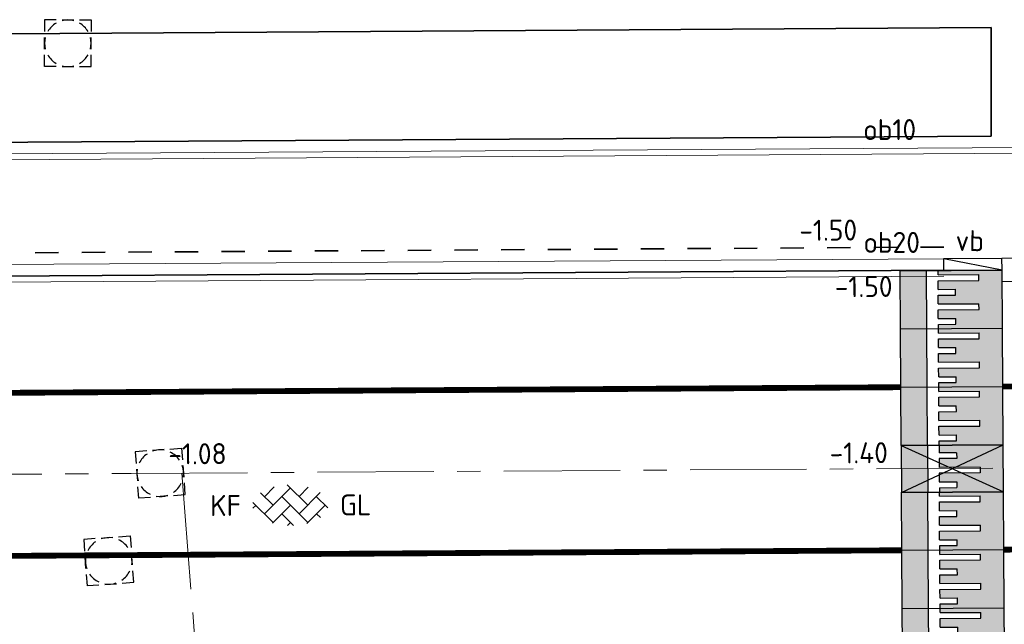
# Model space of a CAD drawing. Header units: metres. Extents: x 97990 to 98409, y 436026 to 436301.
# Tile 45 of 55: x 98265 to 98282, y 436276 to 436286. Entities that reach past the tile are written whole.
import ezdxf
from ezdxf.enums import TextEntityAlignment as Align

# ---------------------------------------------------------------- set-up
doc = ezdxf.new("R2010")
doc.units = ezdxf.units.M
for name, pattern in [('AM-AS-SO', [16, 10, -2, 2, -2]), ('VH-GELEIDEBAND-SO', [6, 2, -2, 0, -2]), ('VW-11_STREEP', [2, 1, -1]), ('ZZ-HIDDEN-SO', [4, 2, -2])]:
    doc.linetypes.add(name, pattern=pattern)
for name, color, linetype, lineweight in [('N-WE-AM-AS_WEG-G', 10, 'AM-AS-SO', 18), ('N-WE-GR-HAAG-G', 94, 'GR-HAAG1-SO', 35), ('N-WE-RI-OVERIG_RIOOLPUT-OPHOOGTEBRENGEN-S-200', 1, 'Continuous', 25), ('N-WE-VH-DREMPEL_PREFAB_ELEMENT-S', 30, 'Continuous', 25), ('N-WE-VH-FUNDERING_ZANDCEMENTSTABILISATIE-G', 7, 'ZZ-HIDDEN-SO', 35), ('N-WE-VH-KANTOPSLUITING-T18-200', 1, 'Continuous', 18), ('N-WE-VH-KANTOPSLUITING_ACHTERKANTBAND-G', 1, 'Continuous', 18), ('N-WE-VH-KANTOPSLUITING_GELEIDEBAND-G', 20, 'VH-GELEIDEBAND-SO', 35), ('N-WE-VH-KANTOPSLUITING_OPSLUITBAND-G', 150, 'Continuous', 35), ('N-WE-VH-KANTOPSLUITING_OPSLUITBAND_100X200-G', 1, 'Continuous', 18), ('N-WE-VH-KANTVERHARDING_ROLLAAG-G', 60, 'Continuous', 18), ('N-WE-VH-KANTVERHARDING_STREKLAAG-G', 60, 'Continuous', 18), ('N-WE-VH-M-200', 7, 'Continuous', 18), ('N-WE-VH-NAP-T18-200', 4, 'Continuous', 18), ('N-WE-VH-OPENVERHARDING_BETONSTRAATSTEEN-S-200', 90, 'Continuous', 25), ('N-WE-VW-MARKERING_LANGS_STREEP_11_010-G', 7, 'VW-11_STREEP', 13), ('R-WE-VH-KANTOPSLUITING_ELEMENT_VERLOOPBAND-S', 40, 'Continuous', 25)]:
    doc.layers.add(name, color=color, linetype=linetype, lineweight=lineweight)
doc.styles.add('NLCS-ISO', font='NLCS-ISO.ttf')
doc.styles.add('NLCS-ISO-M200-T18', font='NLCS-ISO.ttf', dxfattribs={"height": 0.36})
doc.linetypes.add('GR-HAAG1-SO', pattern='A,6,[176,NLCS.SHX,S=0.125,R=0,X=0,Y=0],-2', length=8)
doc.dimstyles.new('NLCS-M200-T18-PIJL_L2_H0', dxfattribs={"dimscale": 0.2, "dimtxt": 2.5, "dimasz": 1.8, "dimexe": 2, "dimexo": 2, "dimgap": 0.7, "dimtad": 1, "dimzin": 0, "dimdsep": 46, "dimtxsty": 'NLCS-ISO-M200-T18', "dimcen": 0, "dimdle": 2, "dimclrd": 256, "dimclre": 256, "dimclrt": 1, "dimadec": 0, "dimazin": 0, "dimtfac": 1, "dimtdec": 3, "dimtofl": 0, "dimtmove": 0, "dimatfit": 3, "dimfxl": 2, "dimfxlon": 1, "dimtfillclr": 256, "dimtolj": 1, "dimtzin": 0, "dimlwd": -1, "dimlwe": -1, "dimarcsym": 0})

# ---------------------------------------------------------------- blocks, each defined once
blk = doc.blocks.new('SVH-DREMPEL_PREFAB_1750X1000')
h = blk.add_hatch(color=254)
h.dxf.hatch_style = 1
h.paths.add_polyline_path([(1, 1.75), (0, 1.75), (0, 1.3), (1, 1.3)])
h.paths.add_polyline_path([(0.825, 1.1), (0.675, 1.1), (0.675, 0.8), (0.575, 0.8), (0.575, 1.1), (0.425, 1.1), (0.425, 0.4), (0.325, 0.4), (0.325, 1.1), (0.175, 1.1), (0.175, 0.8), (0.075, 0.8), (0.075, 1.1), (0, 1.1), (0, 0), (1, 0), (1, 1.1), (0.925, 1.1), (0.925, 0.4), (0.825, 0.4)])
for p, q in [((0, 1.75), (0, 0)), ((0, 1.75), (1, 1.75)), ((1, 1.75), (1, 0)), ((0, 1.3), (1, 1.3)), ((0, 1.1), (0.075, 1.1)), ((0.075, 1.1), (0.075, 0.8)), ((0.175, 1.1), (0.325, 1.1)), ((0.175, 1.1), (0.175, 0.8)), ((0.325, 1.1), (0.325, 0.4)), ((0.425, 1.1), (0.575, 1.1)), ((0.425, 1.1), (0.425, 0.4)), ((0.575, 1.1), (0.575, 0.8)), ((0.675, 1.1), (0.825, 1.1)), ((0.675, 1.1), (0.675, 0.8)), ((0.825, 1.1), (0.825, 0.4)), ((0.925, 1.1), (1, 1.1)), ((0.925, 1.1), (0.925, 0.4)), ((0.075, 0.8), (0.175, 0.8)), ((0.575, 0.8), (0.675, 0.8)), ((0.325, 0.4), (0.425, 0.4)), ((0.825, 0.4), (0.925, 0.4)), ((0, 0), (1, 0))]:
    blk.add_line(p, q)
blk = doc.blocks.new('SVH-KANTOPSLUITING_VERLOOP_180 200X250_50 200X200_RECHTS')
for p, q in [((-1, 0), (0, -0.2)), ((-1, 0), (0, 0)), ((-1, -0.2), (-1, 0)), ((0, -0.2), (0, 0)), ((-1, -0.2), (0, -0.2))]:
    blk.add_line(p, q)
blk = doc.blocks.new('SVH-BSS_KEIFORMAAT_KEPER_KL-SO')
for p, q in [((-0.259, 1.744), (1.485, 0)), ((-2.562, 1.077), (-1.485, 0)), ((-2.227, 0.742), (-1.387, 1.583)), ((-2.227, -0.742), (0, 1.485)), ((0.742, 0.742), (1.541, 1.541)), ((0.742, -0.742), (2.562, 1.077)), ((-3.217, 0.247), (-1.485, -1.485)), ((-3.217, -0.247), (-2.97, 0)), ((-1.541, -1.541), (0, 0)), ((-0.742, 0.742), (1.485, -1.485)), ((1.387, -1.583), (2.97, 0)), ((2.227, 0.742), (3.217, -0.247)), ((-0.742, -0.742), (0.259, -1.744)), ((2.227, -0.742), (2.562, -1.077)), ((-0.259, -1.744), (0, -1.485))]:
    blk.add_line(p, q)
at = {"style": 'NLCS-ISO'}
blk.add_attdef('FORMAAT', text='', height=1.8, dxfattribs=at).set_placement((-4.25, 0), align=Align.MIDDLE_RIGHT)
blk.add_attdef('KLEUR', text='', height=1.8, dxfattribs=at).set_placement((4.25, 0), align=Align.MIDDLE_LEFT)
at = {"style": 'NLCS-ISO', "flags": 1}
blk.add_attdef('FUNCTIE', text='', height=1.8, dxfattribs=at).set_placement((0, -2.75), align=Align.TOP_CENTER)
blk = doc.blocks.new('*D81')
at = {"layer": 'Defpoints', "color": 0, "ltscale": 0.2, "transparency": 16777216}
for p in [(98277.932, 436282.046), (98277.974, 436275.246), (98288.883, 436275.315)]:
    blk.add_point(p, dxfattribs=at)
at = {"layer": 'N-WE-VH-M-200', "ltscale": 0.2, "transparency": 16777216}
for p, q in [((98288.44, 436282.112), (98289.24, 436282.117)), ((98288.842, 436281.755), (98288.88, 436275.675)), ((98288.483, 436275.312), (98289.283, 436275.317))]:
    blk.add_line(p, q, dxfattribs=at)
for points in [[(98288.782, 436281.754), (98288.902, 436281.755), (98288.84, 436282.115)], [(98288.82, 436275.674), (98288.94, 436275.675), (98288.883, 436275.315)]]:
    blk.add_solid(points, dxfattribs=at)
at = {"layer": 'N-WE-VH-M-200', "color": 1, "ltscale": 0.2, "transparency": 16777216, "insert": (98288.541, 436278.713), "char_height": 0.36, "attachment_point": 5, "rotation": 90.3608, "style": 'NLCS-ISO-M200-T18'}
blk.add_mtext('\\A1;6.80', dxfattribs=at)
blk = doc.blocks.new('SRI-PUT_OPHOOGTEBRENGEN-SO')
for p, q in [((-0.5, 2), (0.5, 2)), ((-2, -0.5), (-2, 0.5)), ((2, -0.5), (2, 0.5)), ((-0.5, -2), (0.5, -2))]:
    blk.add_line(p, q)
for points in [[(-1, 2), (-2, 2), (-2, 1)], [(1, 2), (2, 2), (2, 1)], [(-1, -2), (-2, -2), (-2, -1)], [(1, -2), (2, -2), (2, -1)]]:
    blk.add_lwpolyline(points)
for start, end in [(120, 150), (75.52249, 104.47751), (30, 60), (165.52249, 194.47751), (345.52249, 14.47751), (210, 240), (300, 330), (255.52249, 284.47751)]:
    blk.add_arc((0, 0), 2, start, end)

msp = doc.modelspace()

# ---------------------------------------------------------------- hatches: boundary and pattern name
at = {"layer": 'N-WE-VH-DREMPEL_PREFAB_ELEMENT-S'}
h = msp.add_hatch(color=254, dxfattribs=at)
h.dxf.hatch_style = 1
h.paths.add_polyline_path([(98279.836, 436279.057), (98279.841, 436278.251), (98280.291, 436278.254), (98280.286, 436279.06)])
h = msp.add_hatch(color=254, dxfattribs=at)
h.dxf.hatch_style = 1
h.paths.add_polyline_path([(98281.586, 436279.068), (98280.486, 436279.061), (98280.487, 436278.93), (98280.787, 436278.932), (98280.788, 436278.832), (98280.488, 436278.83), (98280.489, 436278.68), (98281.189, 436278.684), (98281.189, 436278.662), (98281.589, 436278.664)])
h.paths.add_polyline_path([(98281.589, 436278.664), (98281.189, 436278.662), (98281.189, 436278.584), (98280.489, 436278.58), (98280.49, 436278.43), (98280.79, 436278.432), (98280.791, 436278.332), (98280.491, 436278.33), (98280.491, 436278.255), (98281.591, 436278.262)])

# ---------------------------------------------------------------- linework, layer by layer
at = {"layer": 'N-WE-AM-AS_WEG-G', "ltscale": 0.2}
for p, q in [((98266.611, 436278.576), (98309.166, 436278.845)), ((98227.881, 436278.332), (98266.611, 436278.576)), ((98267.481, 436278.582), (98276.059, 436169.96))]:
    msp.add_line(p, q, dxfattribs=at)
at = {"layer": 'N-WE-GR-HAAG-G', "ltscale": 0.5}
msp.add_lwpolyline([(98281.379, 436286.235), (98254.728, 436286.064), (98254.728, 436284.201), (98281.379, 436284.37)], close=True, dxfattribs=at)
at = {"layer": 'N-WE-VH-DREMPEL_PREFAB_ELEMENT-S'}
for p, q in [((98281.586, 436279.068), (98279.836, 436279.057)), ((98279.836, 436279.057), (98279.841, 436278.251)), ((98279.836, 436279.056), (98281.591, 436278.26)), ((98279.841, 436278.251), (98281.586, 436279.067)), ((98280.286, 436279.06), (98280.291, 436278.254)), ((98280.486, 436279.061), (98280.487, 436278.93)), ((98281.591, 436278.262), (98281.586, 436279.068)), ((98280.787, 436278.932), (98280.487, 436278.93)), ((98280.788, 436278.832), (98280.488, 436278.83)), ((98280.488, 436278.83), (98280.489, 436278.68)), ((98280.787, 436278.932), (98280.788, 436278.832)), ((98281.189, 436278.684), (98280.489, 436278.68)), ((98281.189, 436278.684), (98281.189, 436278.584)), ((98281.189, 436278.584), (98280.489, 436278.58)), ((98280.489, 436278.58), (98280.49, 436278.43)), ((98280.49, 436278.43), (98280.79, 436278.432)), ((98280.491, 436278.33), (98280.791, 436278.332)), ((98280.491, 436278.33), (98280.491, 436278.255)), ((98280.79, 436278.432), (98280.791, 436278.332)), ((98279.841, 436278.251), (98281.591, 436278.262))]:
    msp.add_line(p, q, dxfattribs=at)
at = {"layer": 'N-WE-VH-FUNDERING_ZANDCEMENTSTABILISATIE-G', "ltscale": 0.2}
for p, q in [((98304.565, 436282.616), (98281.565, 436282.471)), ((98280.565, 436282.464), (98256.004, 436282.31))]:
    msp.add_line(p, q, dxfattribs=at)
at = {"layer": 'N-WE-VH-KANTOPSLUITING_ACHTERKANTBAND-G', "ltscale": 0.5}
for p, q in [((98236.52, 436283.887), (98304.554, 436284.316)), ((98304.566, 436282.416), (98281.566, 436282.271)), ((98280.566, 436282.264), (98256.005, 436282.11))]:
    msp.add_line(p, q, dxfattribs=at)
at = {"layer": 'N-WE-VH-KANTOPSLUITING_ACHTERKANTBAND-G', "ltscale": 0.2}
msp.add_line((98281.566, 436282.271), (98281.567, 436282.071), dxfattribs=at)
at = {"layer": 'N-WE-VH-KANTOPSLUITING_GELEIDEBAND-G', "ltscale": 0.5}
msp.add_line((98304.567, 436282.216), (98281.567, 436282.071), dxfattribs=at)
at = {"layer": 'N-WE-VH-KANTOPSLUITING_OPSLUITBAND-G', "ltscale": 0.5}
msp.add_line((98280.567, 436282.064), (98256.007, 436281.91), dxfattribs=at)
at = {"layer": 'N-WE-VH-KANTOPSLUITING_OPSLUITBAND_100X200-G', "ltscale": 0.5}
msp.add_line((98236.479, 436283.786), (98304.555, 436284.216), dxfattribs=at)
at = {"layer": 'N-WE-VH-KANTVERHARDING_ROLLAAG-G', "ltscale": 0.5}
msp.add_line((98304.569, 436282.016), (98281.568, 436281.871), dxfattribs=at)
at = {"layer": 'N-WE-VH-KANTVERHARDING_STREKLAAG-G', "ltscale": 0.5}
msp.add_line((98280.568, 436281.964), (98256.008, 436281.81), dxfattribs=at)
at = {"layer": 'N-WE-VW-MARKERING_LANGS_STREEP_11_010-G', "const_width": 0.1}
for points in [[(98304.58, 436280.216), (98281.58, 436280.068)], [(98279.83, 436280.057), (98256.77, 436279.912)], [(98309.175, 436277.445), (98281.597, 436277.268)], [(98279.847, 436277.257), (98256.787, 436277.112)]]:
    msp.add_lwpolyline(points, dxfattribs=at)

# ---------------------------------------------------------------- block references
at = {"layer": 'N-WE-RI-OVERIG_RIOOLPUT-OPHOOGTEBRENGEN-S-200', "xscale": 0.2, "yscale": 0.2, "zscale": 0.2}
msp.add_blockref('SRI-PUT_OPHOOGTEBRENGEN-SO', (98265.526, 436285.963), dxfattribs=at)
at = {"layer": 'N-WE-RI-OVERIG_RIOOLPUT-OPHOOGTEBRENGEN-S-200'}
for p, xscale, yscale, zscale, rotation in [((98267.112, 436278.58), 0.1999999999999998, 0.1999999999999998, 0.1999999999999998, 184.5153080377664), ((98266.228, 436277.074), 0.2, 0.2, 0.2, 4.515308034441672)]:
    msp.add_blockref('SRI-PUT_OPHOOGTEBRENGEN-SO', p, dxfattribs=dict(at, xscale=xscale, yscale=yscale, zscale=zscale, rotation=rotation))
at = {"layer": 'N-WE-VH-DREMPEL_PREFAB_ELEMENT-S'}
for p, rotation in [((98281.574, 436281.068), 90.36314059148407), ((98281.58, 436280.068), 90.36314059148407), ((98281.586, 436279.068), 90.36314059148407), ((98281.597, 436277.268), 90.3599604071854), ((98281.603, 436276.268), 90.3599604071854), ((98281.61, 436275.268), 90.3599604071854)]:
    msp.add_blockref('SVH-DREMPEL_PREFAB_1750X1000', p, dxfattribs=dict(at, rotation=rotation))
at = {"layer": 'N-WE-VH-OPENVERHARDING_BETONSTRAATSTEEN-S-200', "xscale": 0.2, "yscale": 0.2, "zscale": 0.2, "rotation": 0.2816094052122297}
msp.add_blockref('SVH-BSS_KEIFORMAAT_KEPER_KL-SO', (98269.348, 436278.031), dxfattribs=at).add_auto_attribs({'FORMAAT': 'KF', 'KLEUR': 'GL'})
at = {"layer": 'R-WE-VH-KANTOPSLUITING_ELEMENT_VERLOOPBAND-S', "rotation": 0.3610087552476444}
msp.add_blockref('SVH-KANTOPSLUITING_VERLOOP_180 200X250_50 200X200_RECHTS', (98281.566, 436282.271), dxfattribs=at)

# ---------------------------------------------------------------- texts
at = {"layer": 'N-WE-VH-KANTOPSLUITING-T18-200', "style": 'NLCS-ISO-M200-T18'}
for s, rotation, p in [('ob10', 0.06, (98279.184, 436284.3)), ('ob20', 359.9345, (98279.187, 436282.364)), ('vb', 359.0315, (98280.767, 436282.398))]:
    msp.add_text(s, height=0.36, rotation=rotation, dxfattribs=at).set_placement(p)
at = {"layer": 'N-WE-VH-NAP-T18-200', "ltscale": 0.2, "style": 'NLCS-ISO-M200-T18'}
for s, p in [('-1.50', (98278.088, 436282.569)), ('-1.50', (98278.696, 436281.601)), ('-1.08', (98267.253, 436278.73)), ('-1.40', (98278.608, 436278.746))]:
    msp.add_text(s, height=0.36, rotation=0.4355, dxfattribs=at).set_placement(p)

# ---------------------------------------------------------------- dimensions: what is measured, and where the dimension line sits
at = {"layer": 'N-WE-VH-M-200', "ltscale": 0.2}
dim = msp.add_linear_dim(base=(98288.883, 436275.315), p1=(98277.932, 436282.046), p2=(98277.974, 436275.246), angle=90.3608, dimstyle='NLCS-M200-T18-PIJL_L2_H0', override={"dimclrt": 1}, dxfattribs=at)
dim.commit()
dim.dimension.update_dxf_attribs({"geometry": '*D81', "text_midpoint": (98288.541, 436278.713)})

doc.saveas('drawing.dxf')
